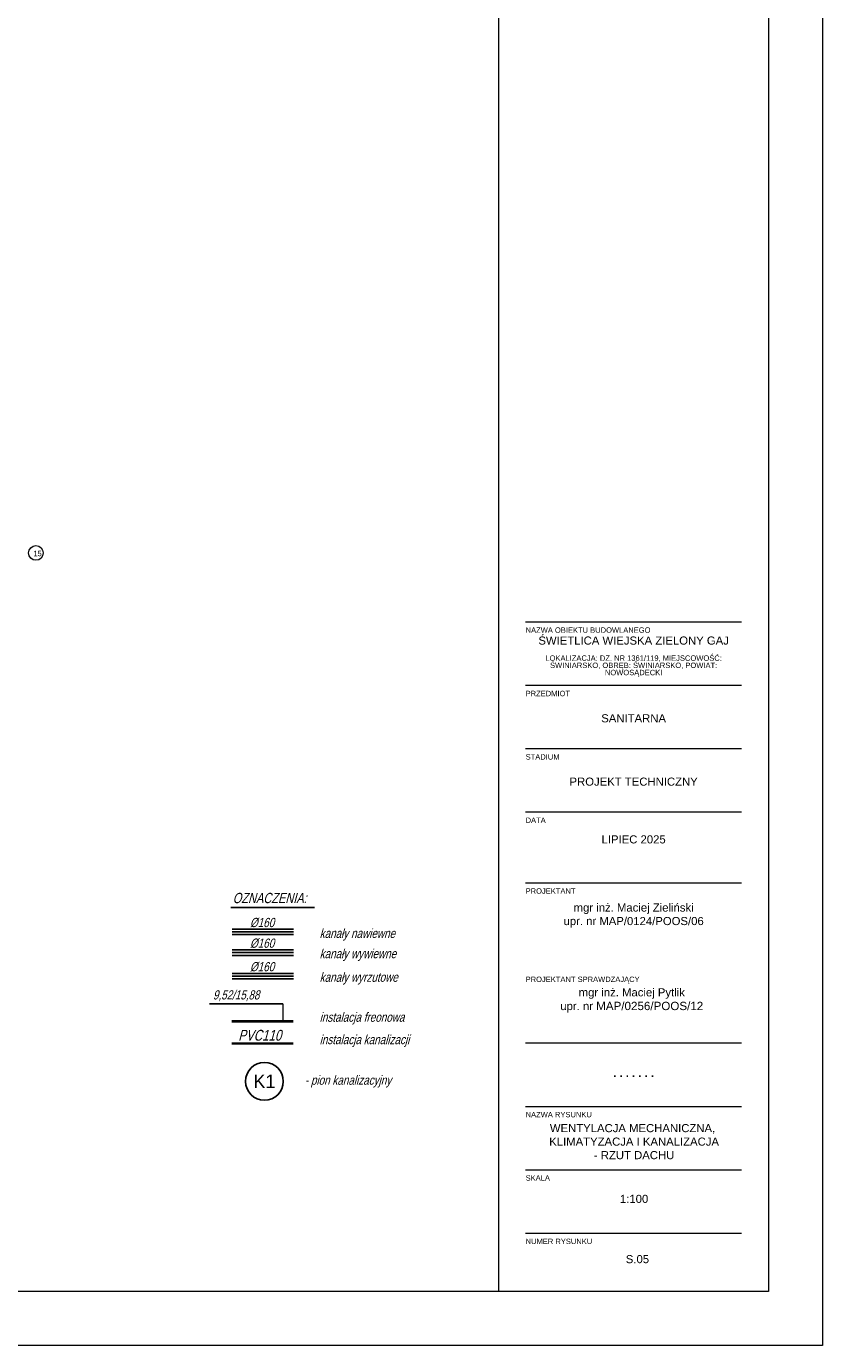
# Model space of a CAD drawing. Header units: millimetres. Extents: x 49908 to 79848, y -11883 to -3092.
# Tile 180 of 222: x 78283 to 79758, y -11883 to -9440. Entities that reach past the tile are written whole.
import ezdxf
from ezdxf.enums import TextEntityAlignment as Align

# ---------------------------------------------------------------- set-up
doc = ezdxf.new("R2010")
doc.units = ezdxf.units.MM
doc.linetypes.add('Đ¨Ń‚Ń€Đ¸Ń…ĐżŃ\x83Đ˝ĐşŃ‚Đ¸Ń€Đ˝Đ°ŃŹ', pattern=[335.138881, 176.388884, -88.194442, 0, -70.555556])
doc.layers.get('0').update_dxf_attribs({"color": 9, "lineweight": 9})
for name, color, linetype, lineweight in [('A_CIENKA', 9, 'Continuous', 9), ('S_Kanalizacja', 6, 'Continuous', 35), ('S_Klimatyzacja', 4, 'Continuous', 40)]:
    doc.layers.add(name, color=color, linetype=linetype, lineweight=lineweight)
doc.layers.add('A_WYMIAR', color=9, linetype='Continuous', lineweight=5, transparency=0.2)
doc.layers.add('S_Opis - kanalizacja', color=3, linetype='Continuous')
doc.layers.add('S_Opis - woda', color=2, linetype='Continuous')
for name, color, linetype, true_color in [('S_W_Opis', 7, 'Continuous', 0xb000eb), ('S_W_went nawiewna', 7, 'Continuous', 0x129b2b), ('S_W_went wyrzut', 7, 'Continuous', 0xa32900), ('S_W_went wywiewna', 7, 'Continuous', 0xdf5d0c)]:
    doc.layers.add(name, color=color, linetype=linetype, true_color=true_color)
doc.styles.add('Arial', font='arial.ttf')
doc.styles.add('ROMANS', font='romanpl.shx', dxfattribs={"bigfont": 'romanbigpl.shx'})

msp = doc.modelspace()

# ---------------------------------------------------------------- linework, layer by layer
at = {"color": 2}
for p, q in [((79207.6, -11556.9), (79607.6, -11556.9)), ((79207.6, -11674.3), (79607.6, -11674.3))]:
    msp.add_line(p, q, dxfattribs=at)
at = {"layer": 'A_CIENKA', "color": 2}
for p, q in [((79157.6, -8872.6), (79157.6, -11782.6)), ((79657.6, -8872.6), (79657.6, -11782.6)), ((79207.6, -10542.5), (79607.6, -10542.5)), ((79207.6, -10659.9), (79607.6, -10659.9)), ((79207.6, -10777.3), (79607.6, -10777.3)), ((79207.6, -10894.6), (79607.6, -10894.6)), ((79207.6, -11025.6), (79607.6, -11025.6)), ((79207.6, -11322.2), (79607.6, -11322.2)), ((79207.6, -11439.6), (79607.6, -11439.6)), ((79207.6, -11556.9), (79607.6, -11556.9)), ((79207.6, -11674.3), (79607.6, -11674.3))]:
    msp.add_line(p, q, dxfattribs=at)
at = {"layer": 'A_CIENKA', "color": 7, "true_color": 0xffffff}
msp.add_lwpolyline([(73817.6, -7682.2), (79757.6, -7682.2), (79757.6, -11882.6), (73817.6, -11882.6), (73817.6, -7682.2)], dxfattribs=at)
at = {"layer": 'A_CIENKA', "color": 2}
msp.add_lwpolyline([(74072.2, -7782.2), (79657.6, -7782.2), (79657.6, -11782.6), (74072.2, -11782.6)], close=True, dxfattribs=at)
at = {"layer": 'A_WYMIAR'}
msp.add_circle((78300.7, -10415), 13.6, dxfattribs=at)
at = {"layer": 'S_Kanalizacja'}
msp.add_line((78663.5, -11323.1), (78777, -11323.1), dxfattribs=at)
at = {"layer": 'S_Klimatyzacja'}
msp.add_line((78663.5, -11281.7), (78777, -11281.7), dxfattribs=at)
at = {"layer": 'S_Opis - kanalizacja'}
msp.add_circle((78723.9, -11393.3), 35, dxfattribs=at)
at = {"layer": 'S_Opis - woda'}
msp.add_line((78622, -11249.7), (78758, -11249.7), dxfattribs=at)
at = {"layer": 'S_Opis - woda', "linetype": 'Continuous', "lineweight": 0}
msp.add_line((78758, -11249.7), (78758, -11282.5), dxfattribs=at)
at = {"layer": 'S_W_Opis'}
msp.add_line((78816.9, -11071.4), (78661.6, -11071.4), dxfattribs=at)
at = {"layer": 'S_W_went nawiewna', "ltscale": 2}
for p, q in [((78664.4, -11111.7), (78777.5, -11111.7)), ((78664.4, -11121.7), (78777.5, -11121.7))]:
    msp.add_line(p, q, dxfattribs=at)
at = {"layer": 'S_W_went nawiewna', "color": 1, "linetype": 'Đ¨Ń‚Ń€Đ¸Ń…ĐżŃ\x83Đ˝ĐşŃ‚Đ¸Ń€Đ˝Đ°ŃŹ', "ltscale": 2}
msp.add_line((78664.4, -11116.7), (78777.5, -11116.7), dxfattribs=at)
at = {"layer": 'S_W_went wyrzut', "ltscale": 10}
for p, q in [((78664.4, -11193.6), (78777.5, -11193.6)), ((78664.4, -11203.6), (78777.5, -11203.6))]:
    msp.add_line(p, q, dxfattribs=at)
at = {"layer": 'S_W_went wywiewna', "ltscale": 2}
for p, q in [((78664.4, -11150), (78777.5, -11150)), ((78664.4, -11160), (78777.5, -11160))]:
    msp.add_line(p, q, dxfattribs=at)
at = {"layer": 'S_W_went wywiewna', "color": 1, "linetype": 'Đ¨Ń‚Ń€Đ¸Ń…ĐżŃ\x83Đ˝ĐşŃ‚Đ¸Ń€Đ˝Đ°ŃŹ', "ltscale": 2}
for p, q in [((78664.4, -11155), (78777.5, -11155)), ((78664.4, -11198.6), (78777.5, -11198.6))]:
    msp.add_line(p, q, dxfattribs=at)

# ---------------------------------------------------------------- texts
at = {"color": 2, "char_height": 15, "width": 400, "attachment_point": 1, "style": 'Arial'}
for s, insert in [('\\pxqc;WENTYLACJA MECHANICZNA,  KLIMATYZACJA I KANALIZACJA\\P- RZUT DACHU', (79208.5, -11472.4)), ('\\pxqc;1:100', (79208.5, -11603.4)), ('\\pxqc;S.05', (79214.7, -11715))]:
    msp.add_mtext(s, dxfattribs=dict(at, insert=insert))
at = {"color": 2, "ltscale": 80, "char_height": 10, "width": 135.734, "attachment_point": 1, "style": 'Arial'}
for s, insert in [('SKALA', (79207.6, -11567.2)), ('{\\fArial|b0|i0|c238|p34;NUMER RYSUNKU}', (79207.6, -11684.6))]:
    msp.add_mtext(s, dxfattribs=dict(at, insert=insert))
at = {"layer": 'A_CIENKA', "color": 2, "ltscale": 80, "char_height": 10, "attachment_point": 1, "style": 'Arial'}
for s, insert, width in [('NAZWA OBIEKTU BUDOWLANEGO', (79207.6, -10552.8), 390.836), ('{\\fArial|b0|i0|c238|p34;PRZEDMIOT}', (79207.6, -10670.2), 135.734), ('{\\fArial|b0|i0|c238|p34;STADIUM}', (79207.6, -10787.6), 135.734), ('DATA', (79207.6, -10904.9), 135.734), ('{\\fArial|b0|i0|c238|p34;PROJEKTANT}', (79207.6, -11035.9), 135.734), ('PROJEKTANT SPRAWDZAJĄCY', (79207.6, -11199.4), 214.014), ('{\\fArial|b0|i0|c238|p34;NAZWA RYSUNKU}', (79207.6, -11449.9), 135.734), ('SKALA', (79207.6, -11567.2), 135.734), ('{\\fArial|b0|i0|c238|p34;NUMER RYSUNKU}', (79207.6, -11684.6), 135.734)]:
    msp.add_mtext(s, dxfattribs=dict(at, insert=insert, width=width))
at = {"layer": 'A_CIENKA', "color": 2, "char_height": 15, "width": 400, "attachment_point": 1, "style": 'Arial'}
for s, insert in [('\\pxsm0.8,qc;ŚWIETLICA WIEJSKA ZIELONY GAJ\\P\\psm0.6;\\P\\psm0.8;{\\H0.66667x;LOKALIZACJA: DZ. NR 1361/119, MIEJSCOWOŚĆ: ŚWINIARSKO, OBRĘB: ŚWINIARSKO, POWIAT: NOWOSĄDECKI}', (79207.6, -10569.7)), ('\\pxqc;SANITARNA', (79207.6, -10713.6)), ('\\pxqc;PROJEKT TECHNICZNY', (79207.6, -10830.9)), ('\\pxqc;LIPIEC 2025', (79207.6, -10937.8)), ('\\pxqc;{\\H0.2x;\\P\\P}mgr inż. Maciej Zieliński\\Pupr. nr MAP/0124/POOS/06', (79207.6, -11054)), ('\\pxqc;{\\H0.2x;\\P\\P}mgr inż. Maciej Pytlik\\Pupr. nr {\\H1.025641x;MAP/0256/POOS/12}', (79204.2, -11211))]:
    msp.add_mtext(s, dxfattribs=dict(at, insert=insert))
at = {"layer": 'A_CIENKA', "color": 2, "insert": (79207.6, -11370.5), "char_height": 15, "width": 400, "attachment_point": 1}
msp.add_mtext('\\pxqc;{\\fArial|b1|i0|c238|p34;.^I.^I.^I.^I.^I.^I.}', dxfattribs=at)
at = {"layer": 'A_WYMIAR', "insert": (78296, -10411), "char_height": 10, "attachment_point": 1, "style": 'Arial'}
msp.add_mtext_dynamic_manual_height_columns('15', width=473.698, gutter_width=1.25, heights=[0], dxfattribs=at)
at = {"layer": 'S_Opis - kanalizacja', "style": 'ROMANS', "oblique": 15, "width": 0.8}
msp.add_text('PVC110', height=20, dxfattribs=at).set_placement((78675.5, -11308), align=Align.MIDDLE_LEFT)
at = {"layer": 'S_Opis - kanalizacja', "style": 'ROMANS'}
msp.add_text('K1', height=25, dxfattribs=at).set_placement((78723.9, -11393.3), align=Align.MIDDLE_CENTER)
at = {"layer": 'S_Opis - woda', "style": 'ROMANS', "oblique": 15, "width": 0.8}
msp.add_text('9,52/15,88', height=17, dxfattribs=at).set_placement((78628.7, -11233.2), align=Align.MIDDLE_LEFT)
at = {"layer": 'S_W_Opis', "style": 'ROMANS', "oblique": 15, "width": 0.8}
msp.add_text('OZNACZENIA:', height=19.038, dxfattribs=at).set_placement((78665.2, -11063.4))
at = {"layer": 'S_W_Opis', "lineweight": 18, "style": 'ROMANS', "oblique": 15, "width": 0.8}
for p in [(78719.6, -11099.2), (78719.6, -11137.4), (78719.6, -11181)]:
    msp.add_text('%%C160', height=17.13, dxfattribs=at).set_placement(p, align=Align.MIDDLE)
for s, p in [('kanały nawiewne', (78826.2, -11127.8)), ('kanały wywiewne', (78826.2, -11165.4)), ('kanały wyrzutowe', (78826.2, -11209)), ('instalacja freonowa', (78826.2, -11283)), ('instalacja kanalizacji', (78826.2, -11324.5)), ('- pion kanalizacyjny', (78798.8, -11399.6))]:
    msp.add_text(s, height=17.134, dxfattribs=at).set_placement(p)

doc.saveas('drawing.dxf')
